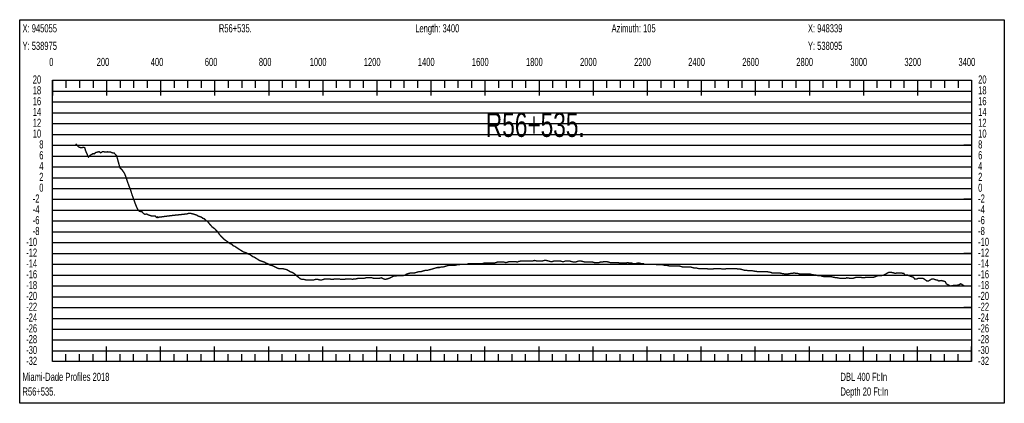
# Model space of a CAD drawing. Header units: inches. Extents: x 471865 to 538526, y 1054316 to 1102451.
# Tile 78 of 131: x 502760 to 506402, y 1091228 to 1092646. Entities that reach past the tile are written whole.
import ezdxf

# ---------------------------------------------------------------- set-up
doc = ezdxf.new("R2010")
doc.units = ezdxf.units.IN
doc.header["$MEASUREMENT"] = 0
for name, color, linetype in [('LABELS', 7, 'Continuous'), ('X_Gr1', 7, 'Continuous'), ('XSECTION', 7, 'Continuous')]:
    doc.layers.add(name, color=color, linetype=linetype)
doc.styles.get("Standard").update_dxf_attribs({"font": 'arial.ttf'})

msp = doc.modelspace()

# ---------------------------------------------------------------- linework, layer by layer
at = {"layer": 'X_Gr1', "color": 6, "linetype": 'Continuous', "lineweight": 18, "true_color": 0xff00ff, "transparency": 33554687, "const_width": 5}
msp.add_lwpolyline([(502967.2, 1092187.7), (502967.2, 1092187.7), (502977.9, 1092176), (502986, 1092172.7), (502991.2, 1092173.8), (502997.2, 1092174.2), (503001.1, 1092172.6), (503003, 1092163.5), (503014.4, 1092138.1), (503021.4, 1092145.5), (503030.4, 1092150.7), (503035.6, 1092150.4), (503041.7, 1092155.6), (503048.5, 1092157.1), (503053.8, 1092158.5), (503060, 1092154.3), (503066.9, 1092158.9), (503072.3, 1092157.9), (503078.2, 1092157), (503084.2, 1092157.9), (503089.7, 1092156.8), (503095.3, 1092157.4), (503103.1, 1092154), (503108.8, 1092153.9), (503118.6, 1092143.5), (503123.5, 1092125.4), (503130.9, 1092098.4), (503139.3, 1092090.5), (503147.3, 1092078.7), (503151.5, 1092069), (503157.9, 1092049.3), (503165.5, 1092028.6), (503169.5, 1092018.5), (503176.4, 1091997), (503182.2, 1091981), (503188.4, 1091964), (503193.6, 1091951), (503197.5, 1091943.8), (503203.3, 1091938), (503212.4, 1091936.3), (503216.8, 1091931), (503222.9, 1091926.7), (503229.5, 1091928.3), (503236.7, 1091924.2), (503242.4, 1091922.7), (503247.6, 1091921), (503254.8, 1091920.1), (503261.5, 1091920.7), (503266.1, 1091915.1), (503270.5, 1091917.1), (503271.3, 1091914.8), (503275.2, 1091916.2), (503280.3, 1091916.8), (503285.4, 1091917.5), (503290.5, 1091918.2), (503295.6, 1091918.9), (503300.8, 1091919.6), (503305.9, 1091920.2), (503311.1, 1091920.9), (503316.3, 1091921.5), (503321.4, 1091922.2), (503326.6, 1091922.8), (503331.8, 1091923.3), (503337, 1091923.9), (503342.3, 1091924.5), (503347.5, 1091925), (503352.7, 1091925.6), (503357.9, 1091926.1), (503363, 1091926.7), (503368.2, 1091927.3), (503373.4, 1091927.9), (503378.6, 1091928.3), (503383.9, 1091930.3), (503389.2, 1091930.3), (503392.1, 1091930.3), (503401.2, 1091928.3), (503407.6, 1091926.3), (503414.1, 1091924.3), (503420.5, 1091920.3), (503426.6, 1091918.3), (503432.2, 1091916.3), (503437.5, 1091912.3), (503443.1, 1091910.3), (503448.9, 1091904.3), (503455.2, 1091900.3), (503461.4, 1091892.3), (503466.8, 1091886.3), (503472, 1091880.3), (503477.4, 1091876.3), (503482.8, 1091872.3), (503488.1, 1091866.3), (503493.5, 1091860.3), (503499.2, 1091852.3), (503504.7, 1091846.3), (503510.3, 1091840.3), (503516.3, 1091834.3), (503522.1, 1091830.3), (503527.8, 1091826.3), (503533.2, 1091822.3), (503538.8, 1091818.3), (503544.7, 1091816.3), (503550.6, 1091810.3), (503556.3, 1091808.3), (503562, 1091804.3), (503568, 1091800.3), (503574.1, 1091796.3), (503580.4, 1091792.3), (503586.8, 1091788.3), (503592.9, 1091786.3), (503599, 1091784.3), (503605.4, 1091780.3), (503611.4, 1091778.3), (503617, 1091774.3), (503622.5, 1091770.3), (503628.3, 1091768.3), (503634.5, 1091764.3), (503640.7, 1091760.3), (503646.8, 1091756.3), (503652.4, 1091754.3), (503658.4, 1091752.3), (503665, 1091750.3), (503671.9, 1091746.3), (503678.3, 1091744.3), (503683.7, 1091740.3), (503689.7, 1091738.3), (503697.1, 1091736.3), (503705.2, 1091732.3), (503712.5, 1091728.3), (503718.7, 1091726.3), (503724.8, 1091726.3), (503731.7, 1091726.3), (503739.5, 1091724.3), (503747.8, 1091722.3), (503755.1, 1091718.3), (503761.3, 1091714.3), (503767.7, 1091712.3), (503775.2, 1091708.3), (503783.5, 1091700.3), (503791.3, 1091694.3), (503798.3, 1091688.3), (503804.5, 1091686.3), (503811.3, 1091686.3), (503819.1, 1091684.3), (503827, 1091684.3), (503834.2, 1091684.3), (503840.8, 1091684.3), (503847.4, 1091684.3), (503854.9, 1091686.3), (503862.6, 1091686.3), (503870.2, 1091684.3), (503877.2, 1091684.3), (503883.6, 1091686.3), (503890.5, 1091688.3), (503897.9, 1091688.3), (503905.5, 1091688.3), (503912.9, 1091686.3), (503919.4, 1091686.3), (503925.9, 1091688.3), (503932.9, 1091688.3), (503940.4, 1091688.3), (503947.9, 1091686.3), (503954.7, 1091686.3), (503961.2, 1091686.3), (503967.9, 1091688.3), (503975.7, 1091688.3), (503983.8, 1091688.3), (503991.3, 1091686.3), (503997.9, 1091688.3), (504004.5, 1091688.3), (504011.8, 1091690.3), (504019.6, 1091690.3), (504027.2, 1091690.3), (504034.3, 1091690.3), (504040.9, 1091692.3), (504047.7, 1091692.3), (504054.9, 1091692.3), (504062.4, 1091692.3), (504070.1, 1091690.3), (504077.1, 1091690.3), (504083.5, 1091690.3), (504090.2, 1091690.3), (504097.7, 1091692.3), (504105.6, 1091688.3), (504113, 1091686.3), (504120.1, 1091688.3), (504127.3, 1091690.3), (504134.7, 1091694.3), (504142.3, 1091698.3), (504149.4, 1091698.3), (504156.6, 1091700.3), (504164, 1091700.3), (504171.4, 1091700.3), (504178.7, 1091700.3), (504185.3, 1091702.3), (504192.2, 1091706.3), (504199.5, 1091708.3), (504206.8, 1091710.3), (504214.1, 1091710.3), (504220.9, 1091710.3), (504227.8, 1091712.3), (504234.9, 1091714.3), (504242, 1091714.3), (504248.8, 1091716.3), (504255.3, 1091718.3), (504262.4, 1091720.3), (504270.1, 1091720.3), (504277.5, 1091722.3), (504284.7, 1091724.3), (504291.3, 1091726.3), (504298, 1091728.3), (504305.1, 1091730.3), (504312.7, 1091730.3), (504320.2, 1091732.3), (504327, 1091732.3), (504333.6, 1091734.3), (504340.3, 1091736.3), (504347.6, 1091738.3), (504355.7, 1091738.3), (504363.6, 1091738.3), (504370.8, 1091738.3), (504377.6, 1091740.3), (504384.4, 1091740.3), (504391.8, 1091742.3), (504399.3, 1091742.3), (504406.8, 1091742.3), (504413.8, 1091742.3), (504420.6, 1091744.3), (504427.4, 1091744.3), (504434.1, 1091744.3), (504441.3, 1091744.3), (504448.8, 1091744.3), (504456.2, 1091744.3), (504463.4, 1091744.3), (504470.2, 1091744.3), (504476.9, 1091746.3), (504484.2, 1091746.3), (504492, 1091746.3), (504499.9, 1091746.3), (504507.2, 1091746.3), (504514.2, 1091746.3), (504520.9, 1091748.3), (504527.9, 1091750.3), (504535.9, 1091750.3), (504544.1, 1091750.3), (504551.8, 1091750.3), (504558.8, 1091748.3), (504565.1, 1091750.3), (504571.9, 1091752.3), (504579.2, 1091752.3), (504586.7, 1091752.3), (504594.1, 1091752.3), (504601, 1091750.3), (504604.5, 1091752.3), (504614.8, 1091754.3), (504621.8, 1091754.3), (504629.3, 1091754.3), (504636.9, 1091754.3), (504644.1, 1091754.3), (504650.8, 1091754.3), (504657.4, 1091754.3), (504664.8, 1091756.3), (504672.6, 1091754.3), (504680.2, 1091754.3), (504686.9, 1091754.3), (504693.3, 1091754.3), (504700.3, 1091756.3), (504707.8, 1091756.3), (504716.1, 1091754.3), (504723.7, 1091752.3), (504730.4, 1091752.3), (504736.7, 1091754.3), (504743.6, 1091754.3), (504751.5, 1091754.3), (504759.5, 1091754.3), (504766.8, 1091752.3), (504773.2, 1091752.3), (504779.1, 1091754.3), (504785.9, 1091754.3), (504793.5, 1091754.3), (504801.4, 1091752.3), (504808.9, 1091750.3), (504815.5, 1091750.3), (504822.1, 1091752.3), (504828.6, 1091754.3), (504835.7, 1091754.3), (504843.7, 1091752.3), (504851.4, 1091750.3), (504858.6, 1091750.3), (504864.9, 1091750.3), (504871.3, 1091750.3), (504878.6, 1091750.3), (504886.6, 1091748.3), (504894.7, 1091748.3), (504901.7, 1091748.3), (504908.4, 1091750.3), (504915.2, 1091750.3), (504922.3, 1091752.3), (504930.3, 1091752.3), (504938, 1091750.3), (504945.3, 1091748.3), (504952.2, 1091748.3), (504958.9, 1091748.3), (504966.1, 1091748.3), (504973.7, 1091748.3), (504981.2, 1091746.3), (504988.5, 1091746.3), (504995.3, 1091746.3), (505002, 1091746.3), (505009.3, 1091748.3), (505017.1, 1091746.3), (505024.6, 1091746.3), (505031.4, 1091744.3), (505038.3, 1091744.3), (505045.2, 1091746.3), (505052.6, 1091746.3), (505060.3, 1091744.3), (505067.6, 1091744.3), (505071.1, 1091742.3), (505081.3, 1091742.3), (505088.1, 1091742.3), (505095.5, 1091742.3), (505103, 1091742.3), (505110.4, 1091742.3), (505117.5, 1091740.3), (505124.7, 1091740.3), (505131.9, 1091740.3), (505138.9, 1091740.3), (505146.3, 1091738.3), (505154, 1091738.3), (505161.7, 1091736.3), (505169.1, 1091736.3), (505175.9, 1091736.3), (505183, 1091736.3), (505190.1, 1091736.3), (505197.5, 1091736.3), (505205.1, 1091734.3), (505212.3, 1091732.3), (505219.4, 1091732.3), (505226.4, 1091732.3), (505233.5, 1091732.3), (505240.8, 1091732.3), (505248.1, 1091730.3), (505255.9, 1091728.3), (505263.8, 1091728.3), (505271.5, 1091726.3), (505278.8, 1091726.3), (505285.7, 1091726.3), (505296.8, 1091726.3), (505300.6, 1091726.3), (505308.5, 1091724.3), (505316, 1091724.3), (505322.8, 1091724.3), (505329.6, 1091726.3), (505336.7, 1091726.3), (505344.4, 1091726.3), (505352.2, 1091726.3), (505359.5, 1091724.3), (505370.4, 1091724.3), (505374, 1091726.3), (505381.2, 1091726.3), (505388.8, 1091726.3), (505396.3, 1091726.3), (505407.1, 1091726.3), (505410.7, 1091726.3), (505418, 1091724.3), (505425.6, 1091724.3), (505433.3, 1091722.3), (505440.6, 1091720.3), (505447.7, 1091720.3), (505455, 1091718.3), (505462.4, 1091718.3), (505469.6, 1091718.3), (505480.1, 1091716.3), (505483.7, 1091716.3), (505491.3, 1091714.3), (505498.9, 1091714.3), (505506.1, 1091714.3), (505516.4, 1091714.3), (505519.8, 1091714.3), (505526.9, 1091714.3), (505538.6, 1091712.3), (505542.6, 1091710.3), (505553.3, 1091710.3), (505556.7, 1091710.3), (505563.4, 1091710.3), (505570.9, 1091710.3), (505578.8, 1091708.3), (505590.5, 1091706.3), (505594.2, 1091706.3), (505601.1, 1091706.3), (505612, 1091708.3), (505615.7, 1091708.3), (505627.2, 1091710.3), (505631, 1091708.3), (505638.3, 1091708.3), (505645.5, 1091706.3), (505653, 1091706.3), (505664.2, 1091706.3), (505668, 1091706.3), (505675.5, 1091706.3), (505682.8, 1091706.3), (505690.1, 1091704.3), (505701.3, 1091702.3), (505704.9, 1091702.3), (505712.1, 1091700.3), (505722.9, 1091700.3), (505726.6, 1091698.3), (505737.4, 1091696.3), (505741, 1091696.3), (505748.1, 1091696.3), (505759.1, 1091696.3), (505762.8, 1091696.3), (505770, 1091694.3), (505780.3, 1091692.3), (505783.8, 1091692.3), (505795.1, 1091690.3), (505798.8, 1091690.3), (505806.1, 1091690.3), (505816, 1091690.3), (505819.4, 1091692.3), (505831.3, 1091690.3), (505835.3, 1091690.3), (505842.4, 1091690.3), (505848.6, 1091692.3), (505855.2, 1091694.3), (505866.8, 1091694.3), (505870.8, 1091694.3), (505878.2, 1091692.3), (505884.3, 1091692.3), (505890.3, 1091694.3), (505901.5, 1091694.3), (505905.4, 1091694.3), (505913, 1091694.3), (505919.4, 1091694.3), (505925.2, 1091696.3), (505935.4, 1091700.3), (505943.3, 1091700.3), (505947.3, 1091700.3), (505957.4, 1091702.3), (505960.5, 1091704.3), (505970.9, 1091710.3), (505974.8, 1091712.3), (505983.2, 1091712.3), (505994.2, 1091710.3), (505997.5, 1091708.3), (506007, 1091710.3), (506014.5, 1091710.3), (506018.6, 1091710.3), (506030.8, 1091708.3), (506034.6, 1091702.3), (506044, 1091702.3), (506054.3, 1091698.3), (506066.4, 1091694.3), (506070.3, 1091688.3), (506080.2, 1091688.3), (506083.2, 1091690.3), (506089.4, 1091690.3), (506100.7, 1091690.3), (506104.8, 1091688.3), (506116.2, 1091680.3), (506122.2, 1091680.3), (506124.9, 1091682.3), (506135, 1091688.3), (506138.9, 1091688.3), (506150.5, 1091684.3), (506154, 1091684.3), (506159.6, 1091680.3), (506168.5, 1091682.3), (506183.9, 1091678.3), (506187.7, 1091670.3), (506193.8, 1091666.3), (506202.2, 1091662.3), (506205.4, 1091662.3), (506216.5, 1091664.3), (506223.3, 1091664.3), (506226.3, 1091664.3), (506234.6, 1091666.3), (506241.1, 1091670.3), (506247.9, 1091666.3), (506253.9, 1091662.3)], dxfattribs=at)
at = {"layer": 'XSECTION', "color": 18, "linetype": 'Continuous', "true_color": 0x000000}
for points in [[(502760, 1092646.3), (506402.4, 1092646.3), (506402.4, 1091228.3), (502760, 1091228.3), (502760, 1092646.3)], [(502881.2, 1092422.3), (506281.2, 1092422.3), (506281.2, 1091382.3), (502881.2, 1091382.3), (502881.2, 1092422.3)], [(502881.2, 1092422.3), (502881.2, 1092365.9)], [(502881.2, 1092422.3), (502881.2, 1092365.9)], [(502881.2, 1092422.3), (502881.2, 1092394.3)], [(502881.2, 1092422.3), (502881.2, 1092394.3)], [(502931.2, 1092422.3), (502931.2, 1092394.3)], [(502981.2, 1092422.3), (502981.2, 1092394.3)], [(503031.2, 1092422.3), (503031.2, 1092394.3)], [(503081.2, 1092422.3), (503081.2, 1092365.9)], [(503081.2, 1092422.3), (503081.2, 1092394.3)], [(503131.2, 1092422.3), (503131.2, 1092394.3)], [(503181.2, 1092422.3), (503181.2, 1092394.3)], [(503231.2, 1092422.3), (503231.2, 1092394.3)], [(503281.2, 1092422.3), (503281.2, 1092365.9)], [(503281.2, 1092422.3), (503281.2, 1092394.3)], [(503331.2, 1092422.3), (503331.2, 1092394.3)], [(503381.2, 1092422.3), (503381.2, 1092394.3)], [(503431.2, 1092422.3), (503431.2, 1092394.3)], [(503481.2, 1092422.3), (503481.2, 1092365.9)], [(503481.2, 1092422.3), (503481.2, 1092394.3)], [(503531.2, 1092422.3), (503531.2, 1092394.3)], [(503581.2, 1092422.3), (503581.2, 1092394.3)], [(503631.2, 1092422.3), (503631.2, 1092394.3)], [(503681.2, 1092422.3), (503681.2, 1092365.9)], [(503681.2, 1092422.3), (503681.2, 1092394.3)], [(503731.2, 1092422.3), (503731.2, 1092394.3)], [(503781.2, 1092422.3), (503781.2, 1092394.3)], [(503831.2, 1092422.3), (503831.2, 1092394.3)], [(503881.2, 1092422.3), (503881.2, 1092365.9)], [(503881.2, 1092422.3), (503881.2, 1092394.3)], [(503931.2, 1092422.3), (503931.2, 1092394.3)], [(503981.2, 1092422.3), (503981.2, 1092394.3)], [(504031.2, 1092422.3), (504031.2, 1092394.3)], [(504081.2, 1092422.3), (504081.2, 1092365.9)], [(504081.2, 1092422.3), (504081.2, 1092394.3)], [(504131.2, 1092422.3), (504131.2, 1092394.3)], [(504181.2, 1092422.3), (504181.2, 1092394.3)], [(504231.2, 1092422.3), (504231.2, 1092394.3)], [(504281.2, 1092422.3), (504281.2, 1092365.9)], [(504281.2, 1092422.3), (504281.2, 1092394.3)], [(504331.2, 1092422.3), (504331.2, 1092394.3)], [(504381.2, 1092422.3), (504381.2, 1092394.3)], [(504431.2, 1092422.3), (504431.2, 1092394.3)], [(504481.2, 1092422.3), (504481.2, 1092365.9)], [(504481.2, 1092422.3), (504481.2, 1092394.3)], [(504531.2, 1092422.3), (504531.2, 1092394.3)], [(504581.2, 1092422.3), (504581.2, 1092394.3)], [(504631.2, 1092422.3), (504631.2, 1092394.3)], [(504681.2, 1092422.3), (504681.2, 1092365.9)], [(504681.2, 1092422.3), (504681.2, 1092394.3)], [(504731.2, 1092422.3), (504731.2, 1092394.3)], [(504781.2, 1092422.3), (504781.2, 1092394.3)], [(504831.2, 1092422.3), (504831.2, 1092394.3)], [(504881.2, 1092422.3), (504881.2, 1092365.9)], [(504881.2, 1092422.3), (504881.2, 1092394.3)], [(504931.2, 1092422.3), (504931.2, 1092394.3)], [(504981.2, 1092422.3), (504981.2, 1092394.3)], [(505031.2, 1092422.3), (505031.2, 1092394.3)], [(505081.2, 1092422.3), (505081.2, 1092365.9)], [(505081.2, 1092422.3), (505081.2, 1092394.3)], [(505131.2, 1092422.3), (505131.2, 1092394.3)], [(505181.2, 1092422.3), (505181.2, 1092394.3)], [(505231.2, 1092422.3), (505231.2, 1092394.3)], [(505281.2, 1092422.3), (505281.2, 1092365.9)], [(505281.2, 1092422.3), (505281.2, 1092394.3)], [(505331.2, 1092422.3), (505331.2, 1092394.3)], [(505381.2, 1092422.3), (505381.2, 1092394.3)], [(505431.2, 1092422.3), (505431.2, 1092394.3)], [(505481.2, 1092422.3), (505481.2, 1092365.9)], [(505481.2, 1092422.3), (505481.2, 1092394.3)], [(505531.2, 1092422.3), (505531.2, 1092394.3)], [(505581.2, 1092422.3), (505581.2, 1092394.3)], [(505631.2, 1092422.3), (505631.2, 1092394.3)], [(505681.2, 1092422.3), (505681.2, 1092365.9)], [(505681.2, 1092422.3), (505681.2, 1092394.3)], [(505731.2, 1092422.3), (505731.2, 1092394.3)], [(505781.2, 1092422.3), (505781.2, 1092394.3)], [(505831.2, 1092422.3), (505831.2, 1092394.3)], [(505881.2, 1092422.3), (505881.2, 1092365.9)], [(505881.2, 1092422.3), (505881.2, 1092394.3)], [(505931.2, 1092422.3), (505931.2, 1092394.3)], [(505981.2, 1092422.3), (505981.2, 1092394.3)], [(506031.2, 1092422.3), (506031.2, 1092394.3)], [(506081.2, 1092422.3), (506081.2, 1092365.9)], [(506081.2, 1092422.3), (506081.2, 1092394.3)], [(506131.2, 1092422.3), (506131.2, 1092394.3)], [(506181.2, 1092422.3), (506181.2, 1092394.3)], [(506231.2, 1092422.3), (506231.2, 1092394.3)], [(506281.2, 1092422.3), (506281.2, 1092365.9)], [(506281.2, 1092422.3), (506281.2, 1092394.3)], [(502881.2, 1092182.3), (502909.2, 1092182.3)], [(506281.2, 1092182.3), (506253.2, 1092182.3)], [(502881.2, 1091982.3), (502909.2, 1091982.3)], [(506281.2, 1091982.3), (506253.2, 1091982.3)], [(502881.2, 1091782.3), (502909.2, 1091782.3)], [(506281.2, 1091782.3), (506253.2, 1091782.3)], [(502881.2, 1091582.3), (502909.2, 1091582.3)], [(506281.2, 1091582.3), (506253.2, 1091582.3)], [(502881.2, 1091382.3), (502881.2, 1091438.7)], [(502881.2, 1091382.3), (502881.2, 1091438.7)], [(502881.2, 1091382.3), (502881.2, 1091410.3)], [(502881.2, 1091382.3), (502881.2, 1091410.3)], [(502931.2, 1091382.3), (502931.2, 1091410.3)], [(502981.2, 1091382.3), (502981.2, 1091410.3)], [(503031.2, 1091382.3), (503031.2, 1091410.3)], [(503081.2, 1091382.3), (503081.2, 1091438.7)], [(503081.2, 1091382.3), (503081.2, 1091410.3)], [(503131.2, 1091382.3), (503131.2, 1091410.3)], [(503181.2, 1091382.3), (503181.2, 1091410.3)], [(503231.2, 1091382.3), (503231.2, 1091410.3)], [(503281.2, 1091382.3), (503281.2, 1091438.7)], [(503281.2, 1091382.3), (503281.2, 1091410.3)], [(503331.2, 1091382.3), (503331.2, 1091410.3)], [(503381.2, 1091382.3), (503381.2, 1091410.3)], [(503431.2, 1091382.3), (503431.2, 1091410.3)], [(503481.2, 1091382.3), (503481.2, 1091438.7)], [(503481.2, 1091382.3), (503481.2, 1091410.3)], [(503531.2, 1091382.3), (503531.2, 1091410.3)], [(503581.2, 1091382.3), (503581.2, 1091410.3)], [(503631.2, 1091382.3), (503631.2, 1091410.3)], [(503681.2, 1091382.3), (503681.2, 1091438.7)], [(503681.2, 1091382.3), (503681.2, 1091410.3)], [(503731.2, 1091382.3), (503731.2, 1091410.3)], [(503781.2, 1091382.3), (503781.2, 1091410.3)], [(503831.2, 1091382.3), (503831.2, 1091410.3)], [(503881.2, 1091382.3), (503881.2, 1091438.7)], [(503881.2, 1091382.3), (503881.2, 1091410.3)], [(503931.2, 1091382.3), (503931.2, 1091410.3)], [(503981.2, 1091382.3), (503981.2, 1091410.3)], [(504031.2, 1091382.3), (504031.2, 1091410.3)], [(504081.2, 1091382.3), (504081.2, 1091438.7)], [(504081.2, 1091382.3), (504081.2, 1091410.3)], [(504131.2, 1091382.3), (504131.2, 1091410.3)], [(504181.2, 1091382.3), (504181.2, 1091410.3)], [(504231.2, 1091382.3), (504231.2, 1091410.3)], [(504281.2, 1091382.3), (504281.2, 1091438.7)], [(504281.2, 1091382.3), (504281.2, 1091410.3)], [(504331.2, 1091382.3), (504331.2, 1091410.3)], [(504381.2, 1091382.3), (504381.2, 1091410.3)], [(504431.2, 1091382.3), (504431.2, 1091410.3)], [(504481.2, 1091382.3), (504481.2, 1091438.7)], [(504481.2, 1091382.3), (504481.2, 1091410.3)], [(504531.2, 1091382.3), (504531.2, 1091410.3)], [(504581.2, 1091382.3), (504581.2, 1091410.3)], [(504631.2, 1091382.3), (504631.2, 1091410.3)], [(504681.2, 1091382.3), (504681.2, 1091438.7)], [(504681.2, 1091382.3), (504681.2, 1091410.3)], [(504731.2, 1091382.3), (504731.2, 1091410.3)], [(504781.2, 1091382.3), (504781.2, 1091410.3)], [(504831.2, 1091382.3), (504831.2, 1091410.3)], [(504881.2, 1091382.3), (504881.2, 1091438.7)], [(504881.2, 1091382.3), (504881.2, 1091410.3)], [(504931.2, 1091382.3), (504931.2, 1091410.3)], [(504981.2, 1091382.3), (504981.2, 1091410.3)], [(505031.2, 1091382.3), (505031.2, 1091410.3)], [(505081.2, 1091382.3), (505081.2, 1091438.7)], [(505081.2, 1091382.3), (505081.2, 1091410.3)], [(505131.2, 1091382.3), (505131.2, 1091410.3)], [(505181.2, 1091382.3), (505181.2, 1091410.3)], [(505231.2, 1091382.3), (505231.2, 1091410.3)], [(505281.2, 1091382.3), (505281.2, 1091438.7)], [(505281.2, 1091382.3), (505281.2, 1091410.3)], [(505331.2, 1091382.3), (505331.2, 1091410.3)], [(505381.2, 1091382.3), (505381.2, 1091410.3)], [(505431.2, 1091382.3), (505431.2, 1091410.3)], [(505481.2, 1091382.3), (505481.2, 1091438.7)], [(505481.2, 1091382.3), (505481.2, 1091410.3)], [(505531.2, 1091382.3), (505531.2, 1091410.3)], [(505581.2, 1091382.3), (505581.2, 1091410.3)], [(505631.2, 1091382.3), (505631.2, 1091410.3)], [(505681.2, 1091382.3), (505681.2, 1091438.7)], [(505681.2, 1091382.3), (505681.2, 1091410.3)], [(505731.2, 1091382.3), (505731.2, 1091410.3)], [(505781.2, 1091382.3), (505781.2, 1091410.3)], [(505831.2, 1091382.3), (505831.2, 1091410.3)], [(505881.2, 1091382.3), (505881.2, 1091438.7)], [(505881.2, 1091382.3), (505881.2, 1091410.3)], [(505931.2, 1091382.3), (505931.2, 1091410.3)], [(505981.2, 1091382.3), (505981.2, 1091410.3)], [(506031.2, 1091382.3), (506031.2, 1091410.3)], [(506081.2, 1091382.3), (506081.2, 1091438.7)], [(506081.2, 1091382.3), (506081.2, 1091410.3)], [(506131.2, 1091382.3), (506131.2, 1091410.3)], [(506181.2, 1091382.3), (506181.2, 1091410.3)], [(506231.2, 1091382.3), (506231.2, 1091410.3)], [(506281.2, 1091382.3), (506281.2, 1091438.7)], [(506281.2, 1091382.3), (506281.2, 1091410.3)]]:
    msp.add_lwpolyline(points, dxfattribs=at)
at = {"layer": 'XSECTION', "color": 18, "true_color": 0x000000}
for points in [[(502881.2, 1092382.3), (506281.2, 1092382.3)], [(502881.2, 1092342.3), (506281.2, 1092342.3)], [(502881.2, 1092302.3), (506281.2, 1092302.3)], [(502881.2, 1092262.3), (506281.2, 1092262.3)], [(502881.2, 1092222.3), (506281.2, 1092222.3)], [(502881.2, 1092182.3), (506281.2, 1092182.3)], [(502881.2, 1092142.3), (506281.2, 1092142.3)], [(502881.2, 1092102.3), (506281.2, 1092102.3)], [(502881.2, 1092062.3), (506281.2, 1092062.3)], [(502881.2, 1092022.3), (506281.2, 1092022.3)], [(502881.2, 1091982.3), (506281.2, 1091982.3)], [(502881.2, 1091942.3), (506281.2, 1091942.3)], [(502881.2, 1091902.3), (506281.2, 1091902.3)], [(502881.2, 1091862.3), (506281.2, 1091862.3)], [(502881.2, 1091822.3), (506281.2, 1091822.3)], [(502881.2, 1091782.3), (506281.2, 1091782.3)], [(502881.2, 1091742.3), (506281.2, 1091742.3)], [(502881.2, 1091702.3), (506281.2, 1091702.3)], [(502881.2, 1091662.3), (506281.2, 1091662.3)], [(502881.2, 1091622.3), (506281.2, 1091622.3)], [(502881.2, 1091582.3), (506281.2, 1091582.3)], [(502881.2, 1091542.3), (506281.2, 1091542.3)], [(502881.2, 1091502.3), (506281.2, 1091502.3)], [(502881.2, 1091462.3), (506281.2, 1091462.3)], [(502881.2, 1091422.3), (506281.2, 1091422.3)]]:
    msp.add_lwpolyline(points, dxfattribs=at)

# ---------------------------------------------------------------- texts
at = {"layer": 'LABELS', "color": 18, "true_color": 0x000000, "width": 0.666667}
for s, height, p in [('X: 945055', 30, (502770.4, 1092599.5)), ('R56+535.', 30, (503496.8, 1092599.5)), ('Length: 3400', 30, (504223.2, 1092599.5)), ('Azimuth: 105', 30, (504949.6, 1092599.5)), ('X: 948339', 30, (505676, 1092599.5)), ('Y: 538975', 30, (502770.4, 1092534.7)), ('Y: 538095', 30, (505676, 1092534.7)), ('0', 30, (502869.2, 1092475.1)), ('0', 30, (502869.2, 1092475.1)), ('200', 30, (503044.8, 1092475.1)), ('400', 30, (503244.8, 1092475.1)), ('600', 30, (503444.8, 1092475.1)), ('800', 30, (503644.8, 1092475.1)), ('1000', 30, (503832.8, 1092475.1)), ('1200', 30, (504032.8, 1092475.1)), ('1400', 30, (504232.8, 1092475.1)), ('1600', 30, (504432.8, 1092475.1)), ('1800', 30, (504632.8, 1092475.1)), ('2000', 30, (504832.8, 1092475.1)), ('2200', 30, (505032.8, 1092475.1)), ('2400', 30, (505232.8, 1092475.1)), ('2600', 30, (505432.8, 1092475.1)), ('2800', 30, (505632.8, 1092475.1)), ('3000', 30, (505832.8, 1092475.1)), ('3200', 30, (506032.8, 1092475.1)), ('3400', 30, (506232.8, 1092475.1)), ('20', 30, (502808.4, 1092410.3)), ('20', 30, (506305.6, 1092410.3)), ('18', 30, (502808.4, 1092370.3)), ('18', 30, (506305.6, 1092370.3)), ('16', 30, (502808.4, 1092330.3)), ('16', 30, (506305.6, 1092330.3)), ('14', 30, (502808.4, 1092290.3)), ('14', 30, (506305.6, 1092290.3)), ('R56+535.', 90, (504484.4, 1092213.1)), ('12', 30, (502808.4, 1092250.3)), ('12', 30, (506305.6, 1092250.3)), ('10', 30, (502808.4, 1092210.3)), ('10', 30, (506305.6, 1092210.3)), ('8', 30, (502832.4, 1092170.3)), ('8', 30, (506305.6, 1092170.3)), ('6', 30, (502832.4, 1092130.3)), ('6', 30, (506305.6, 1092130.3)), ('4', 30, (502832.4, 1092090.3)), ('4', 30, (506305.6, 1092090.3)), ('2', 30, (502832.4, 1092050.3)), ('2', 30, (506305.6, 1092050.3)), ('0', 30, (502832.4, 1092010.3)), ('0', 30, (506305.6, 1092010.3)), ('-2', 30, (502808.4, 1091970.3)), ('-2', 30, (506305.6, 1091970.3)), ('-4', 30, (502808.4, 1091930.3)), ('-4', 30, (506305.6, 1091930.3)), ('-6', 30, (502808.4, 1091890.3)), ('-6', 30, (506305.6, 1091890.3)), ('-8', 30, (502808.4, 1091850.3)), ('-8', 30, (506305.6, 1091850.3)), ('-10', 30, (502784, 1091810.3)), ('-10', 30, (506305.6, 1091810.3)), ('-12', 30, (502784, 1091770.3)), ('-12', 30, (506305.6, 1091770.3)), ('-14', 30, (502784, 1091730.3)), ('-14', 30, (506305.6, 1091730.3)), ('-16', 30, (502784, 1091690.3)), ('-16', 30, (506305.6, 1091690.3)), ('-18', 30, (502784, 1091650.3)), ('-18', 30, (506305.6, 1091650.3)), ('-20', 30, (502784, 1091610.3)), ('-20', 30, (506305.6, 1091610.3)), ('-22', 30, (502784, 1091570.3)), ('-22', 30, (506305.6, 1091570.3)), ('-24', 30, (502784, 1091530.3)), ('-24', 30, (506305.6, 1091530.3)), ('-26', 30, (502784, 1091490.3)), ('-26', 30, (506305.6, 1091490.3)), ('-28', 30, (502784, 1091450.3)), ('-28', 30, (506305.6, 1091450.3)), ('-30', 30, (502784, 1091410.3)), ('-30', 30, (506305.6, 1091410.3)), ('-32', 30, (502784, 1091370.3)), ('-32', 30, (506305.6, 1091370.3)), ('Miami-Dade Profiles 2018', 30, (502770.4, 1091311.1)), ('DBL 400 Ft:In', 30, (505796.4, 1091311.1)), ('R56+535.', 30, (502770.4, 1091256.7)), ('Depth 20 Ft:In', 30, (505796.4, 1091256.7))]:
    msp.add_text(s, height=height, dxfattribs=at).set_placement(p)

doc.saveas('drawing.dxf')
